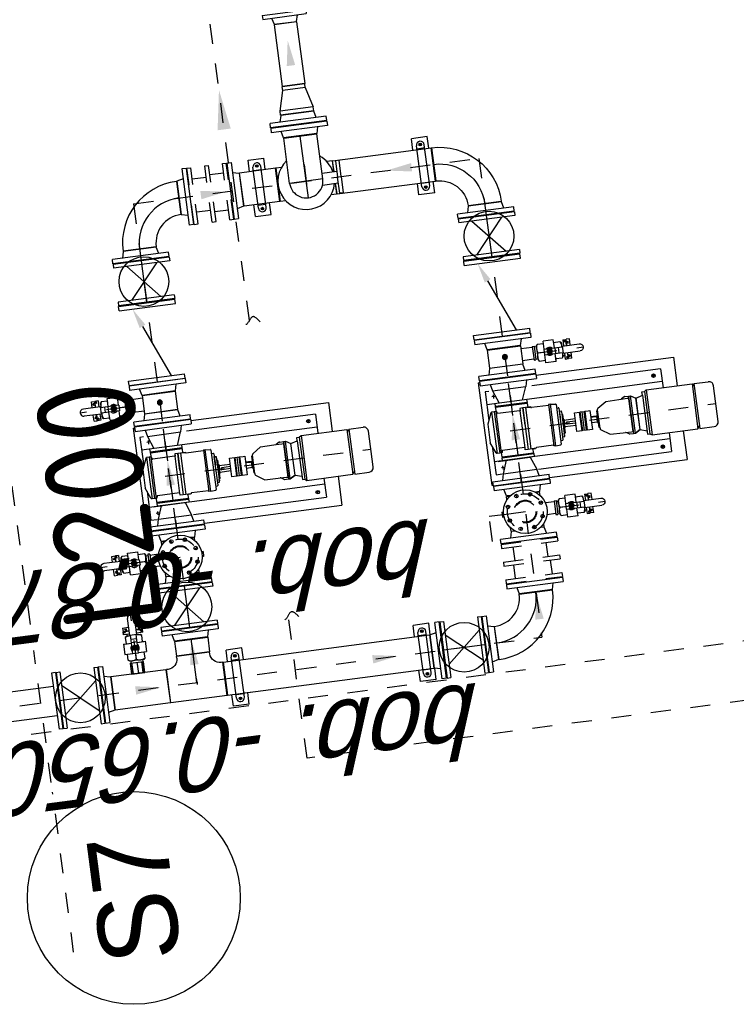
# Model space of a CAD drawing. Header units: metres. Extents: x 118052 to 118564, y 454784 to 455719.
# Tile 119 of 160: x 118514.62 to 118518.21, y 455268.03 to 455272.97. Entities that reach past the tile are written whole.
import ezdxf
from ezdxf.enums import TextEntityAlignment as Align

# ---------------------------------------------------------------- set-up
doc = ezdxf.new("R2010")
doc.units = ezdxf.units.M
doc.header["$LTSCALE"] = 0.5
for name, pattern in [('AM_ISO08W050', [18, 12, -1.5, 3, -1.5]), ('CENTER', [2, 1.25, -0.25, 0.25, -0.25]), ('HIDDEN', [0.375, 0.25, -0.125]), ('Tauw_L_Center2', [6.499, 4, -0.833, 0.833, -0.833])]:
    doc.linetypes.add(name, pattern=pattern)
for name, color, linetype in [('0H', 6, 'CENTER'), ('0Hid', 6, 'HIDDEN'), ('0Hu1', 6, 'Continuous'), ('0Symbol', 6, 'Continuous'), ('EL_N_A_EB00----REVISIE~-_-----', 1, 'Continuous'), ('Koningsstal VIEUWPORT', 254, 'Continuous'), ('ME_N_D_EB00----hollandia~-_-----', 135, 'Continuous'), ('ZU_B_-_AL999---LR_pvc125_sdr00__18_^200~N_-----', 1, 'Continuous'), ('ZU_B_-_EL995---LO_pvc125_sdr00~H_-----', 1, 'Tauw_L_Center2'), ('ZU_N_-_AL999---LS_pvc160_vbr11__18_^200~N_-----', 7, 'Continuous'), ('ZU_N_-_AL999---LS_pvc160_vbr11__20_^200~M_-----', 7, 'Continuous'), ('ZU_N_-_ML999---LS_pvc160_vbr11__20_^200~M_-----', 7, 'Continuous')]:
    doc.layers.add(name, color=color, linetype=linetype)
doc.layers.add('AM_7', color=6, linetype='AM_ISO08W050', lineweight=25)
doc.layers.add('K200', color=6, linetype='CENTER', lineweight=100)
doc.styles.add('BURO-025', font='Isocp.shx', dxfattribs={"height": 500})
doc.styles.add('tcb_isocp', font='tcb_isocp.shx')

# ---------------------------------------------------------------- blocks, each defined once
blk = doc.blocks.new('LD150ba')
for p, q in [((0, 142.5), (0, -142.5)), ((0, 142.5), (19, 142.5)), ((19, 142.5), (19, -142.5)), ((191, 142.5), (191, -142.5)), ((191, 142.5), (210, 142.5)), ((210, 142.5), (210, -142.5)), ((19, -75), (191, 75)), ((19, 75), (191, -75)), ((0, -142.5), (19, -142.5)), ((191, -142.5), (210, -142.5))]:
    blk.add_line(p, q)
at = {"color": 0, "linetype": 'ByBlock'}
blk.add_line((0, 0), (210, 0), dxfattribs=at)
blk.add_circle((105, 0), 125)
blk = doc.blocks.new('B150')
for p, q in [((-84.1, 0), (84.2, 0)), ((228.5, -144.3), (228.5, -312.6))]:
    blk.add_line(p, q)
for radius in [312.6, 144.3]:
    blk.add_arc((228.5, 0), radius, 180, 270)
at = {"color": 0, "linetype": 'ByBlock'}
blk.add_arc((228.5, 0), 228.5, 180, 270, dxfattribs=at)
blk = doc.blocks.new('Vof150')
for p, q in [((-92, -33), (-84.15, 0)), ((-84.15, 0), (84.15, 0)), ((84.15, 0), (92, -33)), ((-142.5, -33), (142.5, -33)), ((-142.5, -55), (-142.5, -33)), ((142.5, -55), (142.5, -33)), ((-142.5, -55), (142.5, -55))]:
    blk.add_line(p, q)
blk = doc.blocks.new('A$C222D4D79')
for p, q in [((0, -142.5), (0, 142.5)), ((0, 142.5), (22, 142.5)), ((22, 142.5), (22, -142.5)), ((55, 122), (55, 90.9)), ((200, 122), (55, 122)), ((120, -768), (120, 122)), ((120, 102), (120, -58)), ((370, 102.5), (160, 102.5)), ((160, 89.5), (160, 102.5)), ((164, 107.2), (217.8, 129.3)), ((312.2, 129.3), (217.8, 129.3)), ((366, 107.2), (312.2, 129.3)), ((475, 122), (330, 122)), ((370, 89.5), (370, 102.5)), ((410, -768), (410, 122)), ((475, 103.5), (475, 122)), ((508, 142.5), (508, -142.5)), ((530, 142.5), (508, 142.5)), ((530, -142.5), (530, 142.5)), ((22, 92), (55, 84.2)), ((55, 84.2), (120, 60)), ((55, 84.2), (55, -84.2)), ((120, -80), (120, 80)), ((120, 80), (135, 80)), ((135, 80), (135, -80)), ((140, 80), (135, 80)), ((140, 80), (160, 80.5)), ((140, 80), (140, -80)), ((370, 89.5), (160, 89.5)), ((160, 79.1), (160, 89.5)), ((160, 79.5), (370, 79.5)), ((170.5, 74.9), (161.5, 77.1)), ((172, -37.7), (172, 72.9)), ((358, -37.7), (358, 72.9)), ((359.5, 74.9), (368.5, 77.1)), ((370, 79.1), (370, 89.5)), ((390, 80), (370, 80.5)), ((390, -80), (390, 80)), ((390, 80), (395, 80)), ((390, 0), (390, 66.8)), ((395, -80), (395, 80)), ((395, 80), (410, 80)), ((475, 84.2), (410, 60)), ((508, 92), (475, 84.2)), ((475, 84.2), (475, -84.2)), ((160, -40.5), (172, -40.5)), ((160, -55.5), (160, -40.5)), ((169, -40.5), (358, -40.5)), ((370, -40.5), (358, -40.5)), ((370, -55.5), (370, -40.5)), ((22, -92), (55, -84.2)), ((120, -60), (55, -84.2)), ((55, -93.5), (55, -768)), ((135, -80), (120, -80)), ((140, -80), (135, -80)), ((140, -80), (160, -80.5)), ((370, -55.5), (160, -55.5)), ((160, -95.5), (160, -55.5)), ((160, -70.5), (370, -70.5)), ((160, -75.5), (160, -92.5)), ((161, -95.5), (160, -95.5)), ((164, -184.5), (164, -98.5)), ((283.1, -55.5), (370, -55.5)), ((366, -184.5), (366, -98.5)), ((369, -95.5), (370, -95.5)), ((370, -95.5), (370, -55.5)), ((370, -75.5), (370, -92.5)), ((390, -80), (370, -80.5)), ((390, -80), (395, -80)), ((410, -80), (395, -80)), ((410, -60), (475, -84.2)), ((508, -92), (475, -84.2)), ((0, -142.5), (22, -142.5)), ((475, -768), (475, -114.3)), ((530, -142.5), (508, -142.5)), ((160, -185.5), (164, -184.5)), ((370, -185.5), (160, -185.5)), ((160, -195.5), (160, -185.5)), ((160, -195.5), (370, -195.5)), ((160, -195.5), (161.8, -220.7)), ((370, -185.5), (366, -184.5)), ((370, -195.5), (368.2, -220.7)), ((370, -195.5), (370, -185.5)), ((365.2, -223.5), (164.8, -223.5)), ((182.5, -223.5), (182.5, -232.5)), ((185.5, -235.5), (330, -235.5)), ((200, -235.5), (200, -245.5)), ((200, -245.5), (215, -245.5)), ((209, -245.5), (206, -245.5)), ((215, -245.5), (219, -249.5)), ((219, -249.5), (215, -245.5)), ((315, -245.5), (215, -245.5)), ((344.5, -235.5), (287.5, -235.5)), ((315, -245.5), (311, -249.5)), ((330, -245.5), (315, -245.5)), ((330, -235.5), (330, -245.5)), ((347.5, -223.5), (347.5, -232.5)), ((311, -249.5), (219, -249.5)), ((242.5, -252.5), (242.5, -249.5)), ((242.5, -249.5), (265, -249.5)), ((287.5, -252.5), (242.5, -252.5)), ((247.5, -310), (247.5, -252.5)), ((260, -310), (260, -265.5)), ((270, -310), (270, -265.5)), ((282.5, -252.5), (282.5, -310)), ((287.5, -249.5), (287.5, -252.5)), ((217.5, -310), (312.5, -310)), ((217.5, -336), (217.5, -310)), ((217.5, -336), (312.5, -336)), ((217.5, -359), (217.5, -339)), ((217.5, -339), (312.5, -339)), ((312.5, -310), (312.5, -336)), ((312.5, -339), (312.5, -359)), ((217.5, -349), (312.5, -349)), ((217.5, -359), (312.5, -359)), ((217.5, -388), (217.5, -362)), ((312.5, -362), (217.5, -362)), ((312.5, -388), (217.5, -388)), ((250, -419), (250, -388)), ((279.5, -388), (279.5, -412)), ((283, -388), (283, -416)), ((312.5, -362), (312.5, -380)), ((312.5, -380), (312.5, -388)), ((211, -429.2), (181.9, -472.8)), ((218.5, -427), (215.2, -427)), ((218.5, -427), (311.5, -427)), ((222.5, -423), (307.5, -423)), ((247.5, -423), (247.5, -419)), ((247.5, -419), (250, -419)), ((280, -416.5), (250, -416.5)), ((280, -419), (250, -419)), ((283, -416), (280, -416)), ((280, -416), (280, -419)), ((280, -419), (282.5, -419)), ((282.5, -419), (282.5, -423)), ((311.5, -427), (314.8, -427)), ((319, -429.2), (348.1, -472.8)), ((181.9, -472.8), (180.7, -539.8)), ((348.1, -472.8), (349.3, -539.8)), ((180.7, -539.8), (180.5, -551.8)), ((349.3, -539.8), (349.5, -551.8)), ((170, -571.3), (170, -590.5)), ((360, -590.5), (170, -590.5)), ((170, -590.5), (170, -600)), ((170.7, -568.8), (179.9, -552.9)), ((180.5, -551.8), (180, -581.5)), ((180, -581.5), (180, -590)), ((180, -590), (360, -590)), ((180, -590.5), (360, -590.5)), ((349.5, -551.8), (350, -581.5)), ((350, -581.5), (350, -590)), ((359.3, -568.8), (350.1, -552.9)), ((360, -571.3), (360, -590.5)), ((360, -590.5), (360, -600)), ((170, -600), (360, -600)), ((170, -600), (185, -626)), ((170, -600), (185, -626)), ((185, -626), (170, -600)), ((185, -626.5), (175, -660)), ((185, -626), (345, -626)), ((185, -626), (345, -626)), ((185, -626.5), (185, -626)), ((185, -626.5), (345, -626.5)), ((185, -626.5), (345, -626.5)), ((185, -626.5), (185, -626.5)), ((360, -600), (345, -626)), ((360, -600), (345, -626)), ((345, -626.5), (345, -626)), ((345, -626.5), (345, -626.5)), ((345, -626.5), (355, -660)), ((158, -672), (151, -682)), ((379, -682), (151, -682)), ((151, -682), (151, -914.7)), ((158, -660), (158, -672)), ((355, -660), (158, -660)), ((372, -672), (158, -672)), ((355, -660), (372, -660)), ((372, -660), (372, -672)), ((372, -672), (379, -682)), ((379, -682), (379, -914.7)), ((151, -768), (55, -768)), ((475, -768), (379, -768)), ((151, -914.7), (162.4, -924.7)), ((379, -914.7), (151, -914.7)), ((151, -924.7), (151, -997.3)), ((379, -924.7), (151, -924.7)), ((379, -914.7), (367.6, -924.7)), ((379, -924.7), (379, -997.3)), ((174.4, -1020.7), (355.6, -1020.7))]:
    blk.add_line(p, q)
blk.add_lwpolyline([(279.5, -412), (279.5, -412.1), (279.5, -412.3), (279.5, -412.4), (279.5, -412.6), (279.5, -412.7), (279.5, -412.8), (279.5, -413), (279.5, -413.1), (279.5, -413.2), (279.5, -413.4), (279.5, -413.5), (279.5, -413.6), (279.5, -413.8), (279.5, -413.9), (279.5, -414), (279.5, -414.1), (279.5, -414.2), (279.6, -414.4), (279.6, -414.5), (279.6, -414.6), (279.6, -414.7), (279.6, -414.8), (279.6, -414.9), (279.6, -415), (279.7, -415.1), (279.7, -415.2), (279.7, -415.2), (279.7, -415.3), (279.7, -415.4), (279.7, -415.5), (279.7, -415.5), (279.8, -415.6), (279.8, -415.7), (279.8, -415.7), (279.8, -415.8), (279.8, -415.8), (279.9, -415.8), (279.9, -415.9), (279.9, -415.9), (279.9, -415.9), (279.9, -416), (279.9, -416), (280, -416), (280, -416), (280, -416)])
for centre in [(85, -728), (445, -728)]:
    blk.add_circle(centre, 9)
for centre, radius, start, end in [((160, 104.5), 2, 270, 360), ((165, 104.3), 3, 108.6418, 180), ((365, 104.3), 3, 360, 71.3582), ((370, 104.5), 2, 180, 270), ((162, 79.1), 2, 180, 255.9638), ((170, 72.9), 2, 360, 75.9637), ((360, 72.9), 2, 104.0363, 180), ((368, 79.1), 2, 284.0362, 360), ((169, -37.5), 3, 270, 360), ((361, -37.5), 3, 180, 270), ((161, -98.5), 3, 360, 90), ((369, -98.5), 3, 90, 180), ((164.8, -220.5), 3, 184.0856, 270), ((185.5, -232.5), 3, 180, 270), ((344.5, -232.5), 3, 270, 360), ((365.2, -220.5), 3, 270, 355.9144), ((265, -265.5), 5, 360, 180), ((215.2, -432), 5, 90, 146.2268), ((218.5, -423), 4, 270, 0), ((311.5, -423), 4, 180, 270), ((314.8, -432), 5, 33.7732, 90), ((175, -571.3), 5, 150, 180), ((175.5, -550.4), 5, 330, 359), ((354.5, -550.4), 5, 181, 210), ((355, -571.3), 5, 0, 30), ((174.4, -997.3), 23.4, 180, 270), ((355.6, -997.3), 23.4, 270, 0)]:
    blk.add_arc(centre, radius, start, end)
at = {"layer": '0H'}
for p, q in [((76, 82), (94, 82)), ((85, 73), (85, 91)), ((436, 82), (454, 82)), ((445, 73), (445, 91)), ((76, -728), (94, -728)), ((85, -737), (85, -719)), ((436, -728), (454, -728)), ((445, -737), (445, -719))]:
    blk.add_line(p, q, dxfattribs=at)
at = {"layer": '0H', "color": 1, "linetype": 'CENTER'}
for p, q in [((265, 22), (265, -1020.7)), ((0, 0), (530, 0))]:
    blk.add_line(p, q, dxfattribs=at)
blk = doc.blocks.new('TK150')
for p, q in [((3, 142.5), (3, -142.5)), ((3, 142.5), (25, 142.5)), ((25, 142.5), (25, -142.5)), ((381, 142.5), (381, -142.5)), ((381, 142.5), (403, 142.5)), ((403, 142.5), (403, -142.5)), ((288.8, 36.3), (25, -74.3)), ((3, -142.5), (25, -142.5)), ((381, -142.5), (403, -142.5))]:
    blk.add_line(p, q)
blk.add_solid([(282.3, 51.7), (295.2, 21), (381, 75)])
blk = doc.blocks.new('M150600')
for p, q in [((-150, 142.5), (-150, -142.5)), ((-131, 142.5), (-150, 142.5)), ((-131, 142.5), (-131, -142.5)), ((140.5, 142.5), (140.5, -142.5)), ((159.5, 142.5), (140.5, 142.5)), ((159.5, 142.5), (159.5, -142.5)), ((431, 142.5), (431, -142.5)), ((450, 142.5), (431, 142.5)), ((450, 142.5), (450, -142.5)), ((-131, 75), (140.5, 75)), ((431, 75), (159.5, 75)), ((-131, -75), (140.5, -75)), ((431, -75), (159.5, -75)), ((-131, -142.5), (-150, -142.5)), ((159.5, -142.5), (140.5, -142.5)), ((450, -142.5), (431, -142.5))]:
    blk.add_line(p, q)
blk = doc.blocks.new('S150')
for p, q in [((-227.15, 143), (-58.85, 143)), ((-227.15, 134.15), (-227.15, 143)), ((-58.85, 134.15), (-58.85, 143)), ((-286, -84.15), (-286, 84.15)), ((-286, 84.15), (-277.15, 84.15)), ((-8.85, 84.15), (0, 84.15)), ((0, -84.15), (0, 84.15)), ((-286, -84.15), (0, -84.15))]:
    blk.add_line(p, q)
at = {"color": 0, "linetype": 'ByBlock'}
blk.add_line((-143, 0), (-143, 143), dxfattribs=at)
for centre, start, end in [((-277.15, 134.15), 270, 0), ((-8.85, 134.15), 180, 270)]:
    blk.add_arc(centre, 50, start, end)
blk = doc.blocks.new('B150ba')
for p, q in [((0, 84.1), (-228.5, 84.1)), ((-228.5, -84.2), (-228.5, 84.1)), ((0, -84.2), (-228.5, -84.2))]:
    blk.add_line(p, q)
at = {"color": 0, "linetype": 'ByBlock'}
for p, q in [((0, 84.1), (0, -84.2)), ((84.1, 0), (-228.5, 0))]:
    blk.add_line(p, q, dxfattribs=at)
blk.add_arc((0, 0), 84.2, 270, 90)
blk = doc.blocks.new('sok-DN15ba')
at = {"color": 0, "linetype": 'ByBlock'}
for p, q in [((12.5, 0), (-12.5, 0)), ((0, -12.5), (0, 12.5))]:
    blk.add_line(p, q, dxfattribs=at)
for radius in [12.5, 7.5]:
    blk.add_circle((0, 0), radius)
blk.add_arc((0, 0), 8.5, 180, 90)
blk = doc.blocks.new('Vlf150')
for p, q in [((-142.5, 0), (142.5, 0)), ((-142.5, -20), (-142.5, 0)), ((142.5, -20), (142.5, 0)), ((-142.5, -20), (142.5, -20))]:
    blk.add_line(p, q)
blk = doc.blocks.new('Vof100')
for p, q in [((-57.15, 0), (57.15, 0)), ((57.15, 0), (65.5, -32)), ((-110, -32), (110, -32)), ((-110, -52), (-110, -32)), ((-65.5, -32), (-57.15, 0)), ((110, -52), (110, -32)), ((-110, -52), (110, -52))]:
    blk.add_line(p, q)
blk = doc.blocks.new('VC150100')
for p, q in [((0, -84.15), (0, 84.15)), ((0, 84.15), (20, 84.15)), ((20, -84.15), (20, 84.15)), ((20, 84.15), (122, 57.15)), ((122, -57.15), (122, 57.15)), ((122, 57.15), (140, 57.15)), ((140, -57.15), (140, 57.15)), ((0, -84.15), (20, -84.15)), ((122, -57.15), (20, -84.15)), ((122, -57.15), (140, -57.15))]:
    blk.add_line(p, q)
blk = doc.blocks.new('sok-DN50va')
for p, q in [((-32.75, 0), (32.75, 0)), ((-32.75, 0), (-32.75, -56)), ((32.75, 0), (32.75, -56)), ((-32.75, -56), (32.75, -56))]:
    blk.add_line(p, q)
at = {"color": 0, "linetype": 'ByBlock'}
blk.add_line((0, -56), (0, 0), dxfattribs=at)
at = {"color": 0, "linetype": 'HIDDEN'}
for p, q in [((-26, 0), (-26, -56)), ((-25, 0), (-25, -56)), ((25, 0), (25, -56)), ((26, 0), (26, -56))]:
    blk.add_line(p, q, dxfattribs=at)
blk = doc.blocks.new('KK_DN50ba')
for p, q in [((25.6, 55.1), (-26.4, 55.1)), ((-26.4, 55.1), (-26.4, 14)), ((25.6, 55.1), (25.6, 14)), ((-63.4, 35.6), (-57.8, 42)), ((-63.4, -35.6), (-63.4, 35.6)), ((-57.8, 42), (-26.4, 42)), ((-57.8, 0), (-28.4, 0)), ((-28.4, 14), (65.4, 14)), ((-28.4, -14), (-28.4, 14)), ((-26.4, 42), (-26.4, 14)), ((25.6, 48.4), (25.6, 14)), ((57.1, 42), (25.6, 42)), ((27.7, -14), (27.7, 14)), ((44.3, -14), (44.3, 14)), ((62.6, 35.6), (57.1, 42)), ((62.6, 14), (62.6, 35.6)), ((65.4, 18.2), (151.4, 18.2)), ((65.4, -18.2), (65.4, 18.2)), ((-57.8, -42), (-63.4, -35.6)), ((-26.4, -42), (-57.8, -42)), ((-28.4, -14), (65.4, -14)), ((-26.4, -14), (-26.4, -42)), ((-26.4, -14), (-26.4, -55.1)), ((25.6, -14), (25.6, -48.4)), ((25.6, -14), (25.6, -55.1)), ((25.6, -42), (57.1, -42)), ((57.1, -42), (62.6, -35.6)), ((62.6, -35.6), (62.6, -14)), ((65.4, -18.2), (151.4, -18.2)), ((25.6, -55.1), (-26.4, -55.1))]:
    blk.add_line(p, q)
blk.add_lwpolyline([(-5.6, 9.1), (-10.9, 0), (-5.6, -9.1), (4.9, -9.1), (10.1, 0), (4.9, 9.1)], close=True)
for radius in [13.1, 8.27, 6.13]:
    blk.add_circle((-0.4, 0), radius)
for centre, radius, start, end in [((-21, 21), 42.3, 150.2533, 209.7467), ((-21, -21), 42.3, 150.2533, 209.7467), ((-0.4, 0), 21, 41.8103, 138.1897), ((-0.4, 0), 7, 168.4465, 99.6448), ((20.3, 21), 42.3, 350.4908, 29.7467), ((151.4, 0), 18.2, 270, 90), ((-0.4, 0), 21, 221.8103, 318.1897), ((20.3, -21), 42.3, 330.2533, 9.5092)]:
    blk.add_arc(centre, radius, start, end)
at = {"layer": '0H'}
for p, q in [((-0.4, -21), (-0.4, 21)), ((-63.4, 0), (169.6, 0))]:
    blk.add_line(p, q, dxfattribs=at)
blk = doc.blocks.new('slibverwerkingsgebouw')
for p, q in [((1805.3, 6103.2), (1285.3, 6102.8)), ((1285.3, 6102.8), (1285.3, 6095.3)), ((1805.3, 6103.2), (1805.3, 6095.7)), ((1285.5, 5810.3), (1286, 5112.8)), ((1805.5, 5810.7), (1806, 5113.2)), ((353.6, 5784.7), (411.9, 5784.7)), ((353.6, 5704.7), (353.6, 5784.7)), ((394.6, 5744.7), (381.6, 5744.7)), ((388.1, 5751.2), (388.1, 5738.2)), ((392.1, 5764.7), (600.1, 5764.9)), ((408.6, 5724.7), (408.6, 5764.7)), ((580.2, 5784.9), (638.6, 5784.9)), ((583.6, 5724.9), (583.5, 5764.9)), ((597.6, 5744.9), (610.6, 5744.9)), ((604.1, 5751.4), (604.1, 5738.4)), ((638.6, 5704.9), (638.6, 5784.9)), ((353.6, 5704.7), (412, 5704.7)), ((392.1, 5724.7), (600.1, 5724.9)), ((580.3, 5704.9), (638.6, 5704.9)), ((2781.3, 5355.4), (2839.7, 5355.4)), ((2781.3, 5355.4), (2781.4, 5275.4)), ((3008, 5355.5), (3066.3, 5355.5)), ((3066.3, 5355.5), (3066.4, 5275.5)), ((2822.4, 5315.4), (2809.4, 5315.4)), ((2815.9, 5308.9), (2815.9, 5321.9)), ((2819.9, 5335.4), (3027.9, 5335.5)), ((2836.4, 5335.4), (2836.4, 5295.4)), ((3011.3, 5335.5), (3011.4, 5295.5)), ((3025.4, 5315.5), (3038.4, 5315.5)), ((3031.9, 5309), (3031.9, 5322)), ((2781.4, 5275.4), (2839.8, 5275.4)), ((2819.9, 5295.4), (3027.9, 5295.5)), ((3008.1, 5275.5), (3066.4, 5275.5)), ((1432, 5112.9), (1286, 5112.8)), ((1806, 5113.2), (1660, 5113.1)), ((354.2, 4836.9), (412.6, 4836.9)), ((354.3, 4756.9), (354.2, 4836.9)), ((388.7, 4803.4), (388.7, 4790.4)), ((392.7, 4816.9), (600.7, 4817)), ((409.3, 4776.9), (409.2, 4816.9)), ((580.9, 4837), (639.2, 4837.1)), ((584.2, 4777), (584.2, 4817)), ((604.7, 4803.5), (604.7, 4790.5)), ((639.3, 4757.1), (639.2, 4837.1)), ((354.3, 4756.9), (412.6, 4756.9)), ((395.2, 4796.9), (382.2, 4796.9)), ((392.7, 4776.9), (600.7, 4777)), ((580.9, 4757), (639.3, 4757.1)), ((598.2, 4797), (611.2, 4797)), ((2781.9, 4526.3), (2840.3, 4526.4)), ((2782, 4446.3), (2781.9, 4526.3)), ((2820.4, 4506.4), (3028.4, 4506.5)), ((2837, 4466.4), (2836.9, 4506.4)), ((3008.6, 4526.5), (3066.9, 4526.5)), ((3011.9, 4466.5), (3011.9, 4506.5)), ((3067, 4446.5), (3066.9, 4526.5)), ((2822.9, 4486.4), (2809.9, 4486.4)), ((2816.4, 4492.9), (2816.4, 4479.9)), ((2820.5, 4466.4), (3028.5, 4466.5)), ((3025.9, 4486.5), (3038.9, 4486.5)), ((3032.4, 4493), (3032.4, 4480)), ((2782, 4446.3), (2840.3, 4446.4)), ((3008.6, 4446.5), (3067, 4446.5)), ((1806.5, 4353.2), (1286.5, 4352.8)), ((1286.5, 4352.8), (1286.5, 4345.3)), ((1806.5, 4353.2), (1806.5, 4345.7)), ((1286.7, 4060.3), (1287.2, 3362.8)), ((1806.7, 4060.7), (1807.2, 3363.2)), ((1433.2, 3362.9), (1287.2, 3362.8)), ((1807.2, 3363.2), (1661.2, 3363.1))]:
    blk.add_line(p, q)
for centre in [(388.1, 5744.7), (604.1, 5744.9), (2815.9, 5315.4), (3031.9, 5315.5), (388.7, 4796.9), (604.7, 4797), (2816.4, 4486.4), (3032.4, 4486.5)]:
    blk.add_circle(centre, 6.5)
for centre, start, end in [((392.1, 5744.7), 90.0391, 270.0391), ((600.1, 5744.9), 270.0391, 90.0391), ((2819.9, 5315.4), 90.0391, 270.0391), ((3027.9, 5315.5), 270.0391, 90.0391), ((392.7, 4796.9), 90.0391, 270.0391), ((600.7, 4797), 270.0391, 90.0391), ((2820.4, 4486.4), 90.0391, 270.0391), ((3028.4, 4486.5), 270.0391, 90.0391)]:
    blk.add_arc(centre, 20, start, end)
at = {"layer": '0H'}
for p, q in [((495.1, 7250.3), (495.4, 6800.3)), ((495.1, 7250.3), (497.1, 4202.3)), ((2923.4, 5954), (485.4, 5952.3)), ((2923.4, 5954), (2924.6, 4204)), ((2840.3, 5574.9), (2840.3, 5645.4)), ((3007.8, 5575), (3007.8, 5645.5)), ((2831, 5485.4), (2831, 5554.9)), ((3018.1, 5485.5), (3018, 5555)), ((3008.2, 5079), (2839.9, 5078.9)), ((805.6, 4295.3), (875.1, 4295.3)), ((895.1, 4285.9), (965.6, 4286)), ((2924.6, 4204), (497.1, 4202.3)), ((895.2, 4118.4), (965.7, 4118.5)), ((805.7, 4108.2), (875.2, 4108.2))]:
    blk.add_line(p, q, dxfattribs=at)
for centre in [(1132.2, 5952.7), (1133.4, 4202.7)]:
    blk.add_circle(centre, 90, dxfattribs=at)
at = {"layer": '0Hid'}
for p, q in [((1119.8, 5835.6), (1119.8, 5843.4)), ((1123.8, 5843.1), (1123.8, 5835.6)), ((1124.8, 5843), (1124.8, 5835.6)), ((1139.8, 5843), (1139.8, 5835.6)), ((1140.8, 5843.1), (1140.8, 5835.6)), ((1144.8, 5835.6), (1144.8, 5843.5)), ((1144.8, 5835.6), (1119.8, 5835.6)), ((1006.2, 4386), (1133.3, 4386.1)), ((1133.3, 4386.1), (1133.4, 4218.3)), ((1145.8, 4319.9), (1120.8, 4319.9)), ((1120.8, 4319.9), (1120.8, 4312)), ((1124.8, 4312.4), (1124.8, 4319.9)), ((1125.8, 4312.5), (1125.8, 4319.9)), ((1140.8, 4312.5), (1140.8, 4319.9)), ((1141.8, 4312.4), (1141.8, 4319.9)), ((1145.8, 4319.9), (1145.8, 4312))]:
    blk.add_line(p, q, dxfattribs=at)
for centre, radius in [((1132.2, 5952.7), 57.1), ((1132.2, 5952.7), 53.5), ((1133.4, 4202.7), 57.1), ((1133.4, 4202.7), 53.5)]:
    blk.add_circle(centre, radius, dxfattribs=at)
at = {"layer": '0Hu1'}
for p, q in [((638, 6647.4), (353, 6647.2)), ((353, 6647.2), (353, 6628.2)), ((638, 6647.4), (638, 6628.4)), ((638, 6628.4), (353, 6628.2)), ((420.5, 6628.3), (570.6, 6456.4)), ((570.5, 6628.4), (420.6, 6456.3)), ((638.1, 6456.4), (353.1, 6456.2)), ((353.1, 6456.2), (353.1, 6437.2)), ((638.1, 6437.4), (353.1, 6437.2)), ((638.1, 6456.4), (638.1, 6437.4)), ((579.8, 6377.4), (411.5, 6377.3)), ((411.7, 6097.2), (411.5, 6377.3)), ((580, 6097.4), (579.8, 6377.4)), ((1082.1, 6293.2), (1082.1, 6276.7)), ((1082.1, 6293.2), (1112.9, 6293.2)), ((1149.3, 6293.2), (1180.1, 6293.3)), ((1180.1, 6293.3), (1180.1, 6276.7)), ((1866.1, 6293.7), (1866.1, 6277.2)), ((1866.1, 6293.7), (1896.9, 6293.7)), ((1933.3, 6293.8), (1964.1, 6293.8)), ((1964.1, 6293.8), (1964.1, 6277.3)), ((645.9, 6267.6), (635.9, 6267.6)), ((771.9, 6267.7), (781.5, 6267.7)), ((781.5, 6255.7), (781.5, 6286.5)), ((781.5, 6286.5), (797.5, 6286.5)), ((798.9, 6283.1), (789.8, 6283.1)), ((789.8, 6275.6), (789.8, 6283.1)), ((789.8, 6275.6), (794, 6275.6)), ((794, 6275.6), (794, 6278.1)), ((794, 6278.1), (799, 6278.1)), ((797.5, 6286.5), (797.5, 6255.7)), ((797.5, 6270.5), (802.5, 6270.5)), ((797.5, 6267.7), (807.5, 6267.7)), ((815.5, 6286.5), (798.9, 6286.5)), ((798.9, 6286.5), (799, 6255.7)), ((802.5, 6275.5), (807.5, 6275.5)), ((802.5, 6270.5), (802.5, 6275.5)), ((807.5, 6267.7), (807.5, 6275.5)), ((815.5, 6286.5), (815.5, 6255.7)), ((1082.1, 6276.7), (1112.9, 6276.7)), ((1082.1, 6275.2), (1112.9, 6275.2)), ((1082.1, 6259.2), (1082.1, 6275.2)), ((1112.9, 6259.2), (1082.1, 6259.2)), ((1085.5, 6276.7), (1085.5, 6267.5)), ((1093.1, 6267.5), (1085.5, 6267.5)), ((1090.6, 6271.7), (1090.6, 6276.7)), ((1093.1, 6271.7), (1090.6, 6271.7)), ((1093.1, 6280.2), (1093.1, 6285.2)), ((1101, 6285.2), (1093.1, 6285.2)), ((1098.1, 6280.2), (1093.1, 6280.2)), ((1093.1, 6267.5), (1093.1, 6271.7)), ((1098.1, 6275.2), (1098.1, 6280.2)), ((1101, 6275.2), (1101, 6285.2)), ((1101, 6249.6), (1101, 6259.2)), ((1149.3, 6276.7), (1180.1, 6276.7)), ((1149.3, 6275.3), (1180.1, 6275.3)), ((1180.1, 6259.3), (1149.3, 6259.3)), ((1161.3, 6275.8), (1161.3, 6285.8)), ((1161.3, 6285.3), (1169.1, 6285.3)), ((1164.1, 6275.3), (1164.1, 6280.3)), ((1164.1, 6280.3), (1169.1, 6280.3)), ((1169.1, 6280.3), (1169.1, 6285.3)), ((1169.2, 6271.7), (1171.7, 6271.7)), ((1169.2, 6267.6), (1169.2, 6271.7)), ((1169.2, 6267.6), (1176.7, 6267.6)), ((1171.7, 6271.7), (1171.6, 6276.7)), ((1176.7, 6276.7), (1176.7, 6267.6)), ((1180.1, 6259.3), (1180.1, 6275.3)), ((1866.1, 6277.2), (1896.9, 6277.2)), ((1866.1, 6275.7), (1896.9, 6275.8)), ((1866.1, 6259.7), (1866.1, 6275.7)), ((1896.9, 6259.8), (1866.1, 6259.7)), ((1869.5, 6277.2), (1869.5, 6268.1)), ((1877.1, 6268.1), (1869.5, 6268.1)), ((1874.6, 6272.2), (1874.6, 6277.2)), ((1877.1, 6272.2), (1874.6, 6272.2)), ((1877.1, 6280.8), (1877.1, 6285.8)), ((1885, 6285.8), (1877.1, 6285.8)), ((1882.1, 6280.8), (1877.1, 6280.8)), ((1877.1, 6268.1), (1877.1, 6272.2)), ((1882.1, 6275.8), (1882.1, 6280.8)), ((1885, 6275.8), (1885, 6285.8)), ((1885, 6250.1), (1885, 6259.8)), ((1933.3, 6277.3), (1964.1, 6277.3)), ((1933.3, 6275.8), (1964.1, 6275.8)), ((1964.1, 6259.8), (1933.3, 6259.8)), ((1945.3, 6276.3), (1945.3, 6286.3)), ((1945.3, 6285.8), (1953.1, 6285.8)), ((1948.1, 6275.8), (1948.1, 6280.8)), ((1948.1, 6280.8), (1953.1, 6280.8)), ((1953.1, 6280.8), (1953.1, 6285.8)), ((1953.2, 6272.3), (1955.7, 6272.3)), ((1953.2, 6268.1), (1953.2, 6272.3)), ((1953.2, 6268.1), (1960.7, 6268.1)), ((1955.7, 6272.3), (1955.6, 6277.3)), ((1960.7, 6277.3), (1960.7, 6268.1)), ((1964.1, 6259.8), (1964.1, 6275.8)), ((645.9, 6207.3), (635.9, 6207.3)), ((781.6, 6188.5), (781.5, 6219.3)), ((789.9, 6199.5), (789.9, 6191.9)), ((789.9, 6199.5), (794, 6199.5)), ((799, 6191.9), (789.9, 6191.9)), ((794, 6199.5), (794, 6197)), ((794, 6197), (799, 6197)), ((797.5, 6219.3), (797.6, 6188.5)), ((797.5, 6204.5), (802.5, 6204.5)), ((798.1, 6207.4), (808.1, 6207.4)), ((799, 6219.3), (799, 6188.5)), ((802.5, 6204.5), (802.5, 6199.5)), ((802.5, 6199.5), (807.5, 6199.5)), ((807.5, 6207.4), (807.5, 6199.5)), ((815.5, 6219.3), (815.5, 6188.5)), ((781.6, 6188.5), (797.6, 6188.5)), ((815.5, 6188.5), (799, 6188.5)), ((580, 6097.4), (411.7, 6097.2)), ((987.5, 5810.1), (987.3, 6095.1)), ((987.3, 6095.1), (1009.3, 6095.1)), ((1009.5, 5810.1), (1009.3, 6095.1)), ((1167.2, 6112.9), (1096.9, 6112.9)), ((1096.9, 6102.9), (1096.9, 6112.9)), ((1167.2, 6102.9), (1096.9, 6102.9)), ((1101.1, 6123.6), (1101.1, 6113.6)), ((1101.9, 6102.9), (1102, 6058.5)), ((1161.4, 6123.6), (1161.4, 6113.6)), ((1162.2, 6102.9), (1162.3, 6058.5)), ((1167.2, 6102.9), (1167.2, 6112.9)), ((1255.5, 5810.3), (1255.3, 6095.3)), ((1277.3, 6095.3), (1255.3, 6095.3)), ((1277.5, 5810.3), (1277.3, 6095.3)), ((1880.9, 6113.4), (1951.2, 6113.4)), ((1880.9, 6103.4), (1880.9, 6113.4)), ((1880.9, 6103.4), (1951.2, 6103.4)), ((1948.8, 6093.4), (1883.3, 6093.4)), ((1883.4, 6037.4), (1883.3, 6093.4)), ((1885.1, 6124.1), (1885.1, 6114.1)), ((1885.9, 6103.4), (1885.9, 6093.4)), ((1945.4, 6124.2), (1945.4, 6114.2)), ((1946.2, 6103.4), (1946.2, 6093.4)), ((1948.9, 6037.4), (1948.8, 6093.4)), ((1951.2, 6103.4), (1951.2, 6113.4)), ((1042.4, 6036.8), (1009.4, 6044.6)), ((1101.1, 6027.5), (1093.9, 6045.1)), ((1163.1, 6027.6), (1170.4, 6045.1)), ((1222.4, 6036.9), (1255.4, 6044.8)), ((714.4, 6036.6), (640.9, 6036.5)), ((641, 5868.2), (640.9, 6036.5)), ((714.4, 6036.6), (714.5, 5868.3)), ((1042.4, 6016.3), (1042.4, 6036.8)), ((1043.9, 6036.8), (1061.3, 6036.8)), ((1043.9, 6036.8), (1043.9, 6018.3)), ((1132.1, 6036.9), (1132.2, 5952.7)), ((1203, 6036.9), (1220.4, 6036.9)), ((1207, 5983.8), (1224.6, 5991.1)), ((1220.4, 6036.9), (1220.4, 6018.5)), ((1222.4, 6015.7), (1222.4, 6036.9)), ((1961.9, 6037.4), (1870.4, 6037.4)), ((1870.4, 6037.4), (1870.5, 5869.1)), ((1961.9, 6037.4), (1962, 5869.1)), ((1057.3, 5983.7), (1039.8, 5990.9)), ((1057.4, 5921.7), (1039.8, 5914.4)), ((1207, 5921.8), (1224.6, 5914.5)), ((714.5, 5868.3), (641, 5868.2)), ((1009.5, 5860.6), (1042.5, 5868.5)), ((1042.5, 5868.5), (1042.5, 5889.1)), ((1044, 5887), (1044, 5868.5)), ((1044, 5868.5), (1061.4, 5868.5)), ((1101.2, 5877.9), (1094, 5860.3)), ((1163.2, 5877.9), (1170.5, 5860.4)), ((1203.1, 5868.6), (1220.5, 5868.6)), ((1220.5, 5887.1), (1220.5, 5868.6)), ((1222.5, 5868.6), (1222.5, 5889.9)), ((1255.5, 5860.8), (1222.5, 5868.6)), ((1962, 5869.1), (1870.5, 5869.1)), ((580.2, 5807.4), (411.9, 5807.2)), ((411.9, 5807.2), (412.6, 4761.2)), ((580.2, 5807.4), (580.9, 4761.4)), ((987.5, 5810.1), (1009.5, 5810.1)), ((1277.5, 5810.3), (1255.5, 5810.3)), ((412, 5692.8), (411.9, 5724.7)), ((3066.1, 5668.6), (2781.1, 5668.4)), ((2839.7, 5405.4), (3008, 5405.5)), ((2839.8, 5223.9), (2839.7, 5405.4)), ((3008.1, 5224), (3008, 5405.5)), ((2839.8, 5223.9), (3008.1, 5224)), ((3008.1, 5222), (2839.8, 5221.9)), ((2839.8, 5193.9), (2839.8, 5221.9)), ((3008.1, 5194), (3008.1, 5222)), ((3270.1, 4995), (3270, 5163.3)), ((3725, 5136.7), (3412, 5136.4)), ((3412.1, 5022.1), (3412, 5136.4)), ((3725.1, 5022.4), (3725, 5136.7)), ((3725.1, 5022.4), (3412.1, 5022.1)), ((2840, 4935.9), (2840, 4963.9)), ((2893.9, 5000.4), (2894, 4919.8)), ((2954.2, 4994.8), (2954.3, 4919.8)), ((3008.3, 4936), (3008.3, 4964)), ((2894, 4935.9), (2840, 4935.9)), ((2840, 4933.9), (2894, 4933.9)), ((2840, 4933.9), (2840.3, 4434.4)), ((2841.7, 4901.8), (2841.6, 4919.8)), ((2841.6, 4919.8), (2924.1, 4919.8)), ((2924.2, 4901.8), (2841.7, 4901.8)), ((3006.6, 4919.9), (2924.1, 4919.8)), ((2924.2, 4901.8), (3006.7, 4901.9)), ((3008.3, 4936), (2954.3, 4936)), ((2954.3, 4934), (3008.3, 4934)), ((3006.7, 4901.9), (3006.6, 4919.9)), ((3008.3, 4934), (3008.6, 4434.5)), ((404.8, 4726.2), (412.6, 4759.2)), ((580.9, 4761.4), (412.6, 4761.2)), ((580.9, 4759.4), (412.6, 4759.2)), ((580.9, 4759.4), (588.8, 4726.4)), ((354.3, 4726.2), (639.3, 4726.4)), ((354.3, 4704.2), (354.3, 4726.2)), ((354.3, 4704.2), (639.3, 4704.4)), ((639.3, 4704.4), (639.3, 4726.4)), ((2840.3, 4434.4), (3008.6, 4434.5)), ((760.5, 4345), (760.7, 4060)), ((782.5, 4345), (760.5, 4345)), ((782.5, 4345), (782.7, 4060)), ((988.7, 4060.1), (988.5, 4345.1)), ((988.5, 4345.1), (1010.5, 4345.1)), ((1010.7, 4060.1), (1010.5, 4345.1)), ((1256.7, 4060.3), (1256.5, 4345.3)), ((1278.5, 4345.3), (1256.5, 4345.3)), ((1278.7, 4060.3), (1278.5, 4345.3)), ((760.6, 4294.5), (727.6, 4286.6)), ((727.7, 4118.3), (727.6, 4286.6)), ((1043.6, 4286.8), (1010.6, 4294.6)), ((1043.6, 4266.3), (1043.6, 4286.8)), ((1045.1, 4286.8), (1062.5, 4286.8)), ((1045.1, 4286.8), (1045.1, 4268.3)), ((1102.3, 4277.5), (1095.1, 4295.1)), ((1133.3, 4286.9), (1133.4, 4202.7)), ((1164.3, 4277.6), (1171.6, 4295.1)), ((1204.2, 4286.9), (1221.6, 4286.9)), ((1221.6, 4286.9), (1221.6, 4268.5)), ((1223.6, 4286.9), (1256.6, 4294.8)), ((1223.6, 4265.7), (1223.6, 4286.9)), ((1871.6, 4287.4), (1871.7, 4119.1)), ((1963.1, 4287.4), (1871.6, 4287.4)), ((1963.1, 4287.4), (1963.2, 4119.1)), ((1058.5, 4233.7), (1041, 4240.9)), ((1208.2, 4233.8), (1225.7, 4241.1)), ((1058.6, 4171.7), (1041, 4164.4)), ((1208.2, 4171.8), (1225.8, 4164.5)), ((727.7, 4118.3), (760.7, 4110.5)), ((1010.7, 4110.6), (1043.7, 4118.5)), ((1043.7, 4118.5), (1043.7, 4139.1)), ((1045.2, 4137), (1045.2, 4118.5)), ((1045.2, 4118.5), (1062.6, 4118.5)), ((1102.4, 4127.9), (1095.2, 4110.3)), ((1164.4, 4127.9), (1171.7, 4110.4)), ((1204.3, 4118.6), (1221.7, 4118.6)), ((1221.7, 4137.1), (1221.7, 4118.6)), ((1223.7, 4118.6), (1223.7, 4139.9)), ((1256.7, 4110.8), (1223.7, 4118.6)), ((1963.2, 4119.1), (1871.7, 4119.1)), ((1963.2, 4119.1), (1871.7, 4119.1)), ((1887.3, 4060.6), (1887.2, 4119.1)), ((1947.6, 4060.6), (1947.5, 4119.1)), ((782.7, 4060), (760.7, 4060)), ((988.7, 4060.1), (1010.7, 4060.1)), ((1103.3, 4052.6), (1103.3, 4096.9)), ((1163.6, 4052.6), (1163.6, 4097)), ((1278.7, 4060.3), (1256.7, 4060.3)), ((1952.6, 4060.6), (1882.3, 4060.6)), ((1882.3, 4060.6), (1882.3, 4050.6)), ((1952.6, 4060.6), (1952.6, 4050.6)), ((1168.6, 4052.6), (1098.3, 4052.6)), ((1098.3, 4052.6), (1098.3, 4042.6)), ((1168.6, 4042.6), (1098.3, 4042.6)), ((1102.5, 4031.8), (1102.5, 4041.8)), ((1162.8, 4031.9), (1162.8, 4041.9)), ((1168.6, 4052.6), (1168.6, 4042.6)), ((1952.6, 4050.6), (1882.3, 4050.6)), ((1886.4, 4039.9), (1886.4, 4049.9)), ((1946.7, 4039.9), (1946.7, 4049.9)), ((1886.5, 3913.9), (1886.5, 3904.2)), ((1114.5, 3896.2), (1083.7, 3896.2)), ((1083.7, 3896.2), (1083.7, 3880.2)), ((1083.7, 3880.2), (1114.5, 3880.2)), ((1083.7, 3862.2), (1083.7, 3878.7)), ((1083.7, 3878.7), (1114.5, 3878.7)), ((1083.7, 3862.2), (1114.5, 3862.2)), ((1087.2, 3878.7), (1087.2, 3887.9)), ((1094.7, 3887.9), (1087.2, 3887.9)), ((1094.7, 3883.7), (1092.2, 3883.7)), ((1092.2, 3883.7), (1092.2, 3878.7)), ((1094.7, 3887.9), (1094.7, 3883.7)), ((1094.7, 3875.2), (1094.7, 3870.2)), ((1099.7, 3875.2), (1094.7, 3875.2)), ((1102.6, 3870.2), (1094.7, 3870.2)), ((1099.7, 3880.2), (1099.7, 3875.2)), ((1102.6, 3905.8), (1102.6, 3896.2)), ((1102.6, 3880.2), (1102.6, 3870.2)), ((1181.7, 3896.3), (1150.9, 3896.2)), ((1151, 3880.2), (1181.7, 3880.3)), ((1151, 3878.8), (1181.8, 3878.8)), ((1151, 3862.3), (1181.8, 3862.3)), ((1162.9, 3879.7), (1162.9, 3869.7)), ((1162.9, 3870.2), (1170.7, 3870.2)), ((1165.7, 3880.2), (1165.7, 3875.2)), ((1165.7, 3875.2), (1170.7, 3875.2)), ((1170.7, 3875.2), (1170.7, 3870.2)), ((1170.8, 3887.9), (1178.3, 3887.9)), ((1170.8, 3887.9), (1170.8, 3883.8)), ((1170.8, 3883.8), (1173.3, 3883.8)), ((1173.3, 3883.8), (1173.3, 3878.8)), ((1178.3, 3878.8), (1178.3, 3887.9)), ((1181.7, 3896.3), (1181.7, 3880.3)), ((1181.8, 3862.3), (1181.8, 3878.8)), ((1898.4, 3904.2), (1867.7, 3904.2)), ((1867.7, 3904.2), (1867.7, 3888.2)), ((1867.7, 3888.2), (1898.5, 3888.2)), ((1867.7, 3870.2), (1867.7, 3886.8)), ((1867.7, 3886.8), (1898.5, 3886.8)), ((1867.7, 3870.2), (1898.5, 3870.3)), ((1871.1, 3886.8), (1871.1, 3895.9)), ((1878.6, 3895.9), (1871.1, 3895.9)), ((1878.6, 3891.8), (1876.1, 3891.8)), ((1876.1, 3891.8), (1876.1, 3886.8)), ((1878.6, 3895.9), (1878.6, 3891.8)), ((1878.7, 3883.2), (1878.7, 3878.2)), ((1883.7, 3883.2), (1878.7, 3883.2)), ((1886.5, 3878.2), (1878.7, 3878.2)), ((1883.7, 3888.2), (1883.7, 3883.2)), ((1886.5, 3888.2), (1886.5, 3878.2)), ((1965.7, 3904.3), (1934.9, 3904.3)), ((1934.9, 3888.3), (1965.7, 3888.3)), ((1934.9, 3886.8), (1965.7, 3886.8)), ((1934.9, 3870.3), (1965.7, 3870.3)), ((1946.8, 3887.7), (1946.8, 3877.7)), ((1946.8, 3878.3), (1954.7, 3878.3)), ((1949.7, 3888.3), (1949.7, 3883.3)), ((1949.7, 3883.3), (1954.7, 3883.3)), ((1954.7, 3896), (1962.2, 3896)), ((1954.7, 3896), (1954.7, 3891.8)), ((1954.7, 3891.8), (1957.2, 3891.8)), ((1954.7, 3883.3), (1954.7, 3878.3)), ((1957.2, 3891.8), (1957.2, 3886.8)), ((1962.2, 3886.8), (1962.2, 3896)), ((1965.7, 3904.3), (1965.7, 3888.3)), ((1965.7, 3870.3), (1965.7, 3886.8))]:
    blk.add_line(p, q, dxfattribs=at)
for centre, radius in [((495.5, 6542.3), 125), ((1132.2, 5952.7), 110), ((1097.7, 6035.9), 9), ((1166.6, 6035.9), 9), ((1049, 5987.1), 9), ((1215.3, 5987.2), 9), ((1049.1, 5918.2), 9), ((1215.4, 5918.3), 9), ((1097.8, 5869.6), 9), ((1166.7, 5869.6), 9), ((1133.4, 4202.7), 110), ((1098.9, 4285.9), 9), ((1167.8, 4285.9), 9), ((1050.2, 4237.1), 9), ((1216.5, 4237.2), 9), ((1050.3, 4168.2), 9), ((1216.6, 4168.3), 9), ((1099, 4119.6), 9), ((1167.9, 4119.6), 9)]:
    blk.add_circle(centre, radius, dxfattribs=at)
for start, end in [(36.2334, 257.8242), (282.254, 323.8447)]:
    blk.add_arc((2924, 5079), 142.5, start, end, dxfattribs=at)
at = {"layer": '0Symbol'}
for points in [[(517.1, 6262), (495.8, 6134), (474.4, 6262)], [(586.4, 5973.7), (714.4, 5952.4), (586.5, 5931)], [(1496.1, 5974.3), (1624.1, 5953.1), (1496.1, 5931.6)], [(2945, 5613.5), (2923.8, 5485.5), (2902.3, 5613.4)], [(3235.6, 5487.5), (3435.6, 5454.3), (3235.6, 5420.8)], [(3510.2, 5100.7), (3638.2, 5079.4), (3510.3, 5058)], [(517.9, 5060.1), (496.6, 4932.1), (475.2, 5060.1)], [(2945.7, 4544.5), (2924.3, 4672.5), (2903.1, 4544.4)], [(587.6, 4223.7), (715.6, 4202.4), (587.6, 4181)], [(1497.3, 4224.3), (1625.3, 4203.1), (1497.3, 4181.6)]]:
    blk.add_solid(points, dxfattribs=at)
at = {"layer": 'AM_7'}
for p, q in [((-768.7, 6742.3), (42.7, 6742.9)), ((92.7, 6742.9), (762.7, 6743.4)), ((92.7, 6742.9), (762.7, 6743.4)), ((894.4, 6743.4), (3444.1, 6745.2)), ((46.3, 5452), (769.8, 5452.5)), ((49.7, 400), (46.3, 5452)), ((2266.4, 5453.5), (4799.3, 5455.2))]:
    blk.add_line(p, q, dxfattribs=at)
for points in [[(756.6, 5399.9), (786.3, 5435.9), (752.1, 5470), (772.3, 5510.6)], [(2253.2, 5400.9), (2282.9, 5437), (2248.7, 5471), (2268.9, 5511.6)]]:
    blk.add_spline(points, degree=3, dxfattribs=at)
at = {"layer": '0H', "color": 1, "linetype": 'CENTER', "xscale": -1}
for name, p, rotation in [('sok-DN50va', (579.9, 6237.4), 90.03906185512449), ('Vlf150', (2923.7, 5645.5), 180.0390652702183), ('Vlf150', (2923.7, 5555), 180.0390652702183), ('Vlf150', (2923.8, 5465.5), 180.0390652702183), ('Vlf150', (785.6, 4202.5), 90.03906185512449), ('Vlf150', (875.2, 4202.6), 90.03906185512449), ('Vlf150', (965.6, 4202.6), 90.03906185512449)]:
    blk.add_blockref(name, p, dxfattribs=dict(at, rotation=rotation))
at = {"layer": '0Hu1'}
for name, p, rotation in [('M150600', (495.2, 7100.3), 270.0390618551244), ('Vof150', (495.7, 6379.3), 180.0390652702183), ('KK_DN50ba', (1131.2, 6187), 90.03906185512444), ('KK_DN50ba', (1915.2, 6187.5), 90.03906185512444), ('KK_DN50ba', (709.3, 6237.5), 0.03906527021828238), ('Vof150', (716.4, 5952.4), 90.03906185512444), ('LD150ba', (984.4, 5952.6), 180.0390652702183), ('A$C222D4D79', (1280.4, 5952.8), 0.03906527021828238), ('Vof150', (1963.4, 5953.3), 90.03906185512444), ('TK150', (2018.4, 5953.3), 0.03906527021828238), ('LD150ba', (2634.4, 5953.8), 180.0390652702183), ('B150', (2923.6, 5725.5), 180.0390652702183), ('Vof150', (2923.8, 5407.5), 180.0390652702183), ('Vof150', (3155, 5079.1), 90.03906185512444), ('B150ba', (2924, 5079), 180.0390652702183), ('VC150100', (3270, 5079.2), 0.03906527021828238), ('LD150ba', (496.8, 4701.3), 270.0390618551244), ('Vof150', (497, 4433.3), 180.0390652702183), ('B150', (497, 4430.8), 0.03906527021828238), ('A$C222D4D79', (1281.6, 4202.8), 0.03906527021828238), ('Vof150', (1964.6, 4203.3), 90.03906185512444), ('TK150', (2019.6, 4203.3), 0.03906527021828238), ('LD150ba', (2635.6, 4203.8), 180.0390652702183)]:
    blk.add_blockref(name, p, dxfattribs=dict(at, rotation=rotation))
at = {"layer": '0Hu1', "xscale": -1}
for name, p, rotation in [('S150', (495.8, 6095.3), 270.0390618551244), ('Vof150', (1868.4, 5953.2), 270.0390618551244), ('Vof150', (2692.4, 5953.8), 270.0390618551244), ('Vof150', (2923.6, 5723.5), 0.03906527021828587), ('Vof150', (3268, 5079.2), 270.0390618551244), ('Vof100', (3727.1, 5079.5), 90.03906185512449), ('B150', (2924.5, 4432.5), 0.03906527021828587), ('Vof150', (1869.6, 4203.2), 270.0390618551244), ('Vof150', (2693.6, 4203.8), 270.0390618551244), ('KK_DN50ba', (1132.7, 3968.5), 90.03906185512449), ('KK_DN50ba', (1916.6, 3976.5), 90.03906185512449)]:
    blk.add_blockref(name, p, dxfattribs=dict(at, rotation=rotation))
at = {"layer": '0Hu1', "color": 1, "linetype": 'CENTER', "xscale": -1, "rotation": 90.03906185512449}
for p in [(1916.2, 5953.3), (1917.4, 4203.3)]:
    blk.add_blockref('sok-DN15ba', p, dxfattribs=at)
blk = doc.blocks.new('A$C051E189E')
at = {"layer": 'K200', "color": 2, "style": 'BURO-025'}
blk.add_text('L200', height=500, dxfattribs=at).set_placement((55157.8, -60489.9))
blk = doc.blocks.new('Leidingen')
at = {"layer": 'ZU_B_-_EL995---LO_pvc125_sdr00~H_-----'}
blk.add_lwpolyline([(-207549.2, 1498.8), (-207549.2, -12384.9)], dxfattribs=at)
at = {"layer": 'ZU_N_-_ML999---LS_pvc160_vbr11__20_^200~M_-----'}
blk.add_lwpolyline([(-207400.7, 846.9, 0, 0, 0), (-207352.6, 956.9, 0, 91.8, 0), (-207356.3, 948.5, 91.8, 169.7, 0), (-207366.7, 924.7, 169.7, 221.7, 0), (-207382.3, 889, 221.7, 240, 0), (-207400.7, 846.9, 240, 221.7, 0), (-207419, 804.8, 221.7, 169.7, 0), (-207434.6, 769.1, 169.7, 91.8, 0), (-207445, 745.3, 91.8, 0, 0), (-207448.7, 736.9, 0, 0, 0), (-207400.7, 846.9, 0, 0, 0), (-208076.5, 90.1, 0, 0, 0)], format="xyseb", dxfattribs=at)
blk.add_circle((-208432.8, -308.9), 534.9, dxfattribs=at)
at = {"layer": 'EL_N_A_EB00----REVISIE~-_-----'}
blk.add_blockref('A$C051E189E', (-262229.9, 59850.1), dxfattribs=at)
at = {"layer": 'ME_N_D_EB00----hollandia~-_-----'}
blk.add_blockref('slibverwerkingsgebouw', (-207895.7, -6715.7), dxfattribs=at)
at = {"layer": 'ZU_B_-_AL999---LR_pvc125_sdr00__18_^200~N_-----', "style": 'tcb_isocp', "oblique": 20.0002}
blk.add_text('bob. -0.650', height=360, rotation=90.0054, dxfattribs=at).set_placement((-207583.9, -2182.6))
at = {"layer": 'ZU_N_-_AL999---LS_pvc160_vbr11__18_^200~N_-----', "style": 'tcb_isocp', "oblique": 20.0002}
blk.add_text('bob. -0.870', height=360, rotation=90, dxfattribs=at).set_placement((-206734, -2052.3))
at = {"layer": 'ZU_N_-_AL999---LS_pvc160_vbr11__20_^200~M_-----', "style": 'tcb_isocp'}
blk.add_text('S7', height=400, rotation=359.9927, dxfattribs=at).set_placement((-208432.8, -308.9), align=Align.MIDDLE)

msp = doc.modelspace()

# ---------------------------------------------------------------- block references
at = {"layer": 'Koningsstal VIEUWPORT', "color": 6, "xscale": 0.0009975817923, "yscale": 0.0009975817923, "zscale": 0.0009975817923, "rotation": 97.46987594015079}
msp.add_blockref('Leidingen', (118487.852, 455474.6886), dxfattribs=at)

doc.saveas('drawing.dxf')
